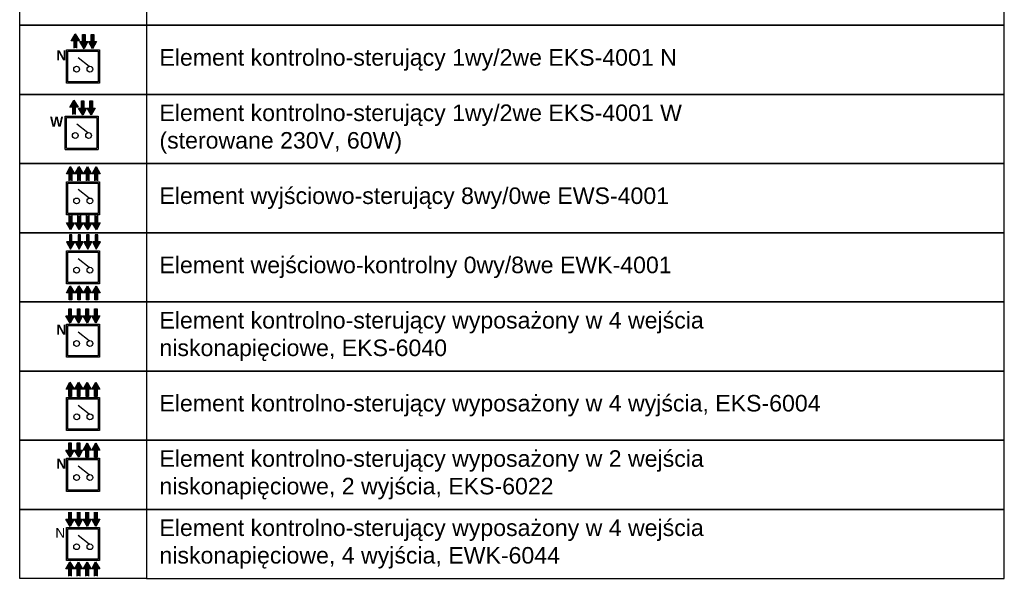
# Model space of a CAD drawing. Header units: millimetres. Extents: x 245 to 403, y 156 to 498.
# Tile 2 of 4: x 245 to 394, y 240 to 324. Entities that reach past the tile are written whole.
import ezdxf

# ---------------------------------------------------------------- set-up
doc = ezdxf.new("R2010")
doc.units = ezdxf.units.MM
doc.layers.add('SSP - Urzadzenia', color=1, linetype='Continuous', lineweight=25)
doc.styles.get("Standard").update_dxf_attribs({"font": 'arial.ttf'})

# ---------------------------------------------------------------- blocks, each defined once
blk = doc.blocks.new('EKS-6004')
at = {"layer": 'SSP - Urzadzenia', "color": 92, "linetype": 'Continuous', "ltscale": 4}
for p, q in [((0, 6.25), (0.59, 7.33)), ((1.23, 6.25), (0, 6.25)), ((0.42, 5.18), (0.42, 6.79)), ((0.59, 7.33), (1.23, 6.25)), ((0.8, 6.79), (0.8, 5.18)), ((1.3, 6.25), (1.89, 7.33)), ((2.52, 6.25), (1.3, 6.25)), ((1.72, 5.18), (1.72, 6.79)), ((1.89, 7.33), (2.52, 6.25)), ((2.1, 6.79), (2.1, 5.18)), ((2.6, 6.25), (3.19, 7.33)), ((3.82, 6.25), (2.6, 6.25)), ((3.02, 5.18), (3.02, 6.79)), ((3.19, 7.33), (3.82, 6.25)), ((3.4, 6.79), (3.4, 5.18)), ((3.9, 6.25), (4.49, 7.33)), ((5.12, 6.25), (3.9, 6.25)), ((4.32, 5.18), (4.32, 6.79)), ((4.49, 7.33), (5.12, 6.25)), ((4.7, 6.79), (4.7, 5.18)), ((0.8, 5.18), (0.42, 5.18)), ((2.1, 5.18), (1.72, 5.18)), ((3.4, 5.18), (3.02, 5.18)), ((4.7, 5.18), (4.32, 5.18))]:
    blk.add_line(p, q, dxfattribs=at)
at = {"layer": 'SSP - Urzadzenia', "color": 5, "linetype": 'Continuous'}
for p, q in [((0.08, 0), (0.08, 5)), ((0.08, 5), (5.08, 5)), ((0.28, 0.2), (0.28, 4.8)), ((0.28, 4.8), (4.87, 4.8)), ((4.87, 4.8), (4.87, 0.2)), ((5.08, 5), (5.08, 0)), ((5.08, 0), (0.08, 0)), ((4.87, 0.2), (0.28, 0.2))]:
    blk.add_line(p, q, dxfattribs=at)
at = {"layer": 'SSP - Urzadzenia', "color": 5}
blk.add_line((3.47, 2.5), (1.85, 3.81), dxfattribs=at)
for centre in [(1.61, 2.09), (3.62, 2.09)]:
    blk.add_circle(centre, 0.438, dxfattribs=at)
at = {"layer": 'SSP - Urzadzenia', "color": 92, "linetype": 'Continuous', "ltscale": 4}
for points in [[(0.59, 7.33), (0.59, 6.25), (0, 6.25)], [(0.8, 6.79), (0.8, 5.18), (0.42, 6.79)], [(0.42, 6.79), (0.8, 5.18), (0.42, 5.18)], [(0.59, 7.33), (1.23, 6.25), (0.59, 6.25)], [(1.89, 7.33), (1.89, 6.25), (1.3, 6.25)], [(2.1, 6.79), (2.1, 5.18), (1.72, 6.79)], [(1.72, 6.79), (2.1, 5.18), (1.72, 5.18)], [(1.89, 7.33), (2.52, 6.25), (1.89, 6.25)], [(3.19, 7.33), (3.19, 6.25), (2.6, 6.25)], [(3.4, 6.79), (3.4, 5.18), (3.02, 6.79)], [(3.02, 6.79), (3.4, 5.18), (3.02, 5.18)], [(3.19, 7.33), (3.82, 6.25), (3.19, 6.25)], [(4.49, 7.33), (4.49, 6.25), (3.9, 6.25)], [(4.7, 6.79), (4.7, 5.18), (4.32, 6.79)], [(4.32, 6.79), (4.7, 5.18), (4.32, 5.18)], [(4.49, 7.33), (5.12, 6.25), (4.49, 6.25)]]:
    blk.add_solid(points, dxfattribs=at)
blk = doc.blocks.new('STRZAŁKI UP')
at = {"layer": 'SSP - Urzadzenia', "color": 92, "linetype": 'Continuous', "ltscale": 4}
for p, q in [((0, 1.07), (0.59, 2.15)), ((0.42, 0), (0.42, 1.62)), ((0.59, 2.15), (1.23, 1.07)), ((0.8, 1.62), (0.8, 0)), ((1.3, 1.07), (1.89, 2.15)), ((1.72, 0), (1.72, 1.62)), ((1.89, 2.15), (2.52, 1.07)), ((2.1, 1.62), (2.1, 0)), ((2.6, 1.07), (3.19, 2.15)), ((3.02, 0), (3.02, 1.62)), ((3.19, 2.15), (3.82, 1.07)), ((3.4, 1.62), (3.4, 0)), ((3.9, 1.07), (4.49, 2.15)), ((4.32, 0), (4.32, 1.62)), ((4.49, 2.15), (5.12, 1.07)), ((4.7, 1.62), (4.7, 0)), ((1.23, 1.07), (0, 1.07)), ((2.52, 1.07), (1.3, 1.07)), ((3.82, 1.07), (2.6, 1.07)), ((5.12, 1.07), (3.9, 1.07))]:
    blk.add_line(p, q, dxfattribs=at)
for points in [[(0.59, 2.15), (0.59, 1.07), (0, 1.07)], [(0.8, 1.62), (0.8, 0), (0.42, 1.62)], [(0.42, 1.62), (0.8, 0), (0.42, 0)], [(0.59, 2.15), (1.23, 1.07), (0.59, 1.07)], [(1.89, 2.15), (1.89, 1.07), (1.3, 1.07)], [(2.1, 1.62), (2.1, 0), (1.72, 1.62)], [(1.72, 1.62), (2.1, 0), (1.72, 0)], [(1.89, 2.15), (2.52, 1.07), (1.89, 1.07)], [(3.19, 2.15), (3.19, 1.07), (2.6, 1.07)], [(3.4, 1.62), (3.4, 0), (3.02, 1.62)], [(3.02, 1.62), (3.4, 0), (3.02, 0)], [(3.19, 2.15), (3.82, 1.07), (3.19, 1.07)], [(4.49, 2.15), (4.49, 1.07), (3.9, 1.07)], [(4.7, 1.62), (4.7, 0), (4.32, 1.62)], [(4.32, 1.62), (4.7, 0), (4.32, 0)], [(4.49, 2.15), (5.12, 1.07), (4.49, 1.07)]]:
    blk.add_solid(points, dxfattribs=at)
blk = doc.blocks.new('EWS-4001')
at = {"layer": 'SSP - Urzadzenia', "color": 5, "linetype": 'Continuous'}
for p, q in [((0.11, 0), (0.11, 5)), ((0.11, 5), (5.11, 5)), ((0.32, 0.2), (0.32, 4.8)), ((0.32, 4.8), (4.91, 4.8)), ((4.91, 4.8), (4.91, 0.2)), ((5.11, 5), (5.11, 0)), ((5.11, 0), (0.11, 0)), ((4.91, 0.2), (0.32, 0.2))]:
    blk.add_line(p, q, dxfattribs=at)
at = {"layer": 'SSP - Urzadzenia', "color": 5}
blk.add_line((3.51, 2.5), (1.89, 3.81), dxfattribs=at)
for centre in [(1.64, 2.09), (3.65, 2.09)]:
    blk.add_circle(centre, 0.438, dxfattribs=at)
blk.add_blockref('STRZAŁKI UP', (0.09, 5.13))
at = {"rotation": 180}
blk.add_blockref('STRZAŁKI UP', (5.22, -0.13), dxfattribs=at)
blk = doc.blocks.new('EKS-4001 N')
at = {"layer": 'SSP - Urzadzenia', "color": 92, "linetype": 'Continuous', "ltscale": 4}
for p, q in [((-4.28, 3.87), (-3.69, 4.95)), ((-3.69, 4.95), (-3.05, 3.87)), ((-3.05, 3.87), (-4.28, 3.87)), ((-3.86, 2.79), (-3.86, 4.41)), ((-3.86, 4.41), (-3.47, 4.41)), ((-3.47, 4.41), (-3.47, 2.79))]:
    blk.add_line(p, q, dxfattribs=at)
at = {"layer": 'SSP - Urzadzenia', "color": 30, "linetype": 'Continuous', "ltscale": 4}
for p, q in [((-2.56, 4.82), (-2.18, 4.82)), ((-2.56, 3.21), (-2.56, 4.82)), ((-2.18, 4.82), (-2.18, 3.21)), ((-1.26, 4.82), (-0.88, 4.82)), ((-1.26, 3.21), (-1.26, 4.82)), ((-0.88, 4.82), (-0.88, 3.21)), ((-2.35, 2.67), (-2.99, 3.75)), ((-2.99, 3.75), (-1.76, 3.75)), ((-1.76, 3.75), (-2.35, 2.67)), ((-1.05, 2.67), (-1.69, 3.75)), ((-1.69, 3.75), (-0.46, 3.75)), ((-0.46, 3.75), (-1.05, 2.67))]:
    blk.add_line(p, q, dxfattribs=at)
at = {"layer": 'SSP - Urzadzenia', "color": 5, "linetype": 'Continuous'}
for p, q in [((-5, -2.5), (-5, 2.5)), ((-5, 2.5), (0, 2.5)), ((-4.8, -2.3), (-4.8, 2.3)), ((-4.8, 2.3), (-0.2, 2.3)), ((-0.2, 2.3), (-0.2, -2.3)), ((0, 2.5), (0, -2.5)), ((0, -2.5), (-5, -2.5)), ((-0.2, -2.3), (-4.8, -2.3))]:
    blk.add_line(p, q, dxfattribs=at)
at = {"layer": 'SSP - Urzadzenia', "color": 5}
blk.add_line((-1.6, 0), (-3.22, 1.31), dxfattribs=at)
for centre in [(-3.47, -0.41), (-1.46, -0.41)]:
    blk.add_circle(centre, 0.438, dxfattribs=at)
at = {"layer": 'SSP - Urzadzenia', "color": 92, "linetype": 'Continuous', "ltscale": 4}
for points in [[(-3.69, 3.87), (-4.28, 3.87), (-3.69, 4.95)], [(-3.69, 3.87), (-3.69, 4.95), (-3.05, 3.87)], [(-3.86, 2.79), (-3.86, 4.41), (-3.47, 2.79)], [(-3.47, 2.79), (-3.86, 4.41), (-3.47, 4.41)]]:
    blk.add_solid(points, dxfattribs=at)
at = {"layer": 'SSP - Urzadzenia', "color": 30, "linetype": 'Continuous', "ltscale": 4}
for points in [[(-2.56, 3.21), (-2.56, 4.82), (-2.18, 3.21)], [(-2.18, 3.21), (-2.56, 4.82), (-2.18, 4.82)], [(-1.26, 3.21), (-1.26, 4.82), (-0.88, 3.21)], [(-0.88, 3.21), (-1.26, 4.82), (-0.88, 4.82)], [(-2.35, 2.67), (-2.99, 3.75), (-2.35, 3.75)], [(-2.35, 2.67), (-2.35, 3.75), (-1.76, 3.75)], [(-1.05, 2.67), (-1.69, 3.75), (-1.05, 3.75)], [(-1.05, 2.67), (-1.05, 3.75), (-0.46, 3.75)]]:
    blk.add_solid(points, dxfattribs=at)
at = {"layer": 'SSP - Urzadzenia', "color": 5, "linetype": 'Continuous', "insert": (-6.54, 2.44), "char_height": 1.5, "width": 1.7, "attachment_point": 1}
blk.add_mtext('\\fArial|b1|i0|c0|p0;N', dxfattribs=at)
blk = doc.blocks.new('EKS-4001 W')
at = {"layer": 'SSP - Urzadzenia', "color": 92, "linetype": 'Continuous', "ltscale": 4}
for p, q in [((-4.28, 3.87), (-3.69, 4.95)), ((-3.69, 4.95), (-3.05, 3.87)), ((-3.05, 3.87), (-4.28, 3.87)), ((-3.86, 2.79), (-3.86, 4.41)), ((-3.86, 4.41), (-3.47, 4.41)), ((-3.47, 4.41), (-3.47, 2.79))]:
    blk.add_line(p, q, dxfattribs=at)
at = {"layer": 'SSP - Urzadzenia', "color": 30, "linetype": 'Continuous', "ltscale": 4}
for p, q in [((-2.56, 4.82), (-2.18, 4.82)), ((-2.56, 3.21), (-2.56, 4.82)), ((-2.18, 4.82), (-2.18, 3.21)), ((-1.26, 4.82), (-0.88, 4.82)), ((-1.26, 3.21), (-1.26, 4.82)), ((-0.88, 4.82), (-0.88, 3.21)), ((-2.35, 2.67), (-2.99, 3.75)), ((-2.99, 3.75), (-1.76, 3.75)), ((-1.76, 3.75), (-2.35, 2.67)), ((-1.05, 2.67), (-1.69, 3.75)), ((-1.69, 3.75), (-0.46, 3.75)), ((-0.46, 3.75), (-1.05, 2.67))]:
    blk.add_line(p, q, dxfattribs=at)
at = {"layer": 'SSP - Urzadzenia', "color": 5, "linetype": 'Continuous'}
for p, q in [((-5, -2.5), (-5, 2.5)), ((-5, 2.5), (0, 2.5)), ((-4.8, -2.3), (-4.8, 2.3)), ((-4.8, 2.3), (-0.2, 2.3)), ((-0.2, 2.3), (-0.2, -2.3)), ((0, 2.5), (0, -2.5)), ((-5, -2.5), (0, -2.5)), ((-4.8, -2.3), (-0.2, -2.3))]:
    blk.add_line(p, q, dxfattribs=at)
at = {"layer": 'SSP - Urzadzenia', "color": 5}
blk.add_line((-1.6, 0), (-3.22, 1.31), dxfattribs=at)
for centre in [(-3.47, -0.41), (-1.46, -0.41)]:
    blk.add_circle(centre, 0.438, dxfattribs=at)
at = {"layer": 'SSP - Urzadzenia', "color": 92, "linetype": 'Continuous', "ltscale": 4}
for points in [[(-3.69, 3.87), (-4.28, 3.87), (-3.69, 4.95)], [(-3.69, 3.87), (-3.69, 4.95), (-3.05, 3.87)], [(-3.86, 2.79), (-3.86, 4.41), (-3.47, 2.79)], [(-3.47, 2.79), (-3.86, 4.41), (-3.47, 4.41)]]:
    blk.add_solid(points, dxfattribs=at)
at = {"layer": 'SSP - Urzadzenia', "color": 30, "linetype": 'Continuous', "ltscale": 4}
for points in [[(-2.56, 3.21), (-2.56, 4.82), (-2.18, 3.21)], [(-2.18, 3.21), (-2.56, 4.82), (-2.18, 4.82)], [(-1.26, 3.21), (-1.26, 4.82), (-0.88, 3.21)], [(-0.88, 3.21), (-1.26, 4.82), (-0.88, 4.82)], [(-2.35, 2.67), (-2.99, 3.75), (-2.35, 3.75)], [(-2.35, 2.67), (-2.35, 3.75), (-1.76, 3.75)], [(-1.05, 2.67), (-1.69, 3.75), (-1.05, 3.75)], [(-1.05, 2.67), (-1.05, 3.75), (-0.46, 3.75)]]:
    blk.add_solid(points, dxfattribs=at)
at = {"layer": 'SSP - Urzadzenia', "color": 5, "linetype": 'Continuous', "insert": (-7.29, 2.44), "char_height": 1.5, "width": 1.7, "attachment_point": 1}
blk.add_mtext('\\fArial|b1|i0|c0|p0;W', dxfattribs=at)
blk = doc.blocks.new('STRZAŁKI DOWN')
at = {"layer": 'SSP - Urzadzenia', "color": 30, "linetype": 'Continuous', "ltscale": 4}
for p, q in [((0.42, 2.15), (0.8, 2.15)), ((0.42, 0.54), (0.42, 2.15)), ((0.8, 2.15), (0.8, 0.54)), ((1.72, 2.15), (2.1, 2.15)), ((1.72, 0.54), (1.72, 2.15)), ((2.1, 2.15), (2.1, 0.54)), ((3.02, 2.15), (3.4, 2.15)), ((3.02, 0.54), (3.02, 2.15)), ((3.4, 2.15), (3.4, 0.54)), ((4.32, 2.15), (4.7, 2.15)), ((4.32, 0.54), (4.32, 2.15)), ((4.7, 2.15), (4.7, 0.54)), ((0.64, 0), (0, 1.08)), ((0, 1.08), (1.23, 1.08)), ((1.23, 1.08), (0.64, 0)), ((1.94, 0), (1.3, 1.08)), ((1.3, 1.08), (2.52, 1.08)), ((2.52, 1.08), (1.94, 0)), ((3.24, 0), (2.6, 1.08)), ((2.6, 1.08), (3.82, 1.08)), ((3.82, 1.08), (3.24, 0)), ((4.54, 0), (3.9, 1.08)), ((3.9, 1.08), (5.12, 1.08)), ((5.12, 1.08), (4.54, 0))]:
    blk.add_line(p, q, dxfattribs=at)
for points in [[(0.42, 0.54), (0.42, 2.15), (0.8, 0.54)], [(0.8, 0.54), (0.42, 2.15), (0.8, 2.15)], [(1.72, 0.54), (1.72, 2.15), (2.1, 0.54)], [(2.1, 0.54), (1.72, 2.15), (2.1, 2.15)], [(3.02, 0.54), (3.02, 2.15), (3.4, 0.54)], [(3.4, 0.54), (3.02, 2.15), (3.4, 2.15)], [(4.32, 0.54), (4.32, 2.15), (4.7, 0.54)], [(4.7, 0.54), (4.32, 2.15), (4.7, 2.15)], [(0.64, 0), (0, 1.08), (0.64, 1.08)], [(0.64, 0), (0.64, 1.08), (1.23, 1.08)], [(1.94, 0), (1.3, 1.08), (1.94, 1.08)], [(1.94, 0), (1.94, 1.08), (2.52, 1.08)], [(3.24, 0), (2.6, 1.08), (3.24, 1.08)], [(3.24, 0), (3.24, 1.08), (3.82, 1.08)], [(4.54, 0), (3.9, 1.08), (4.54, 1.08)], [(4.54, 0), (4.54, 1.08), (5.12, 1.08)]]:
    blk.add_solid(points, dxfattribs=at)
blk = doc.blocks.new('EWK-4001')
at = {"layer": 'SSP - Urzadzenia', "color": 5, "linetype": 'Continuous'}
for p, q in [((0.1, 0), (0.1, 5)), ((0.1, 5), (5.1, 5)), ((0.3, 0.2), (0.3, 4.8)), ((0.3, 4.8), (4.9, 4.8)), ((4.9, 4.8), (4.9, 0.2)), ((5.1, 5), (5.1, 0)), ((5.1, 0), (0.1, 0)), ((4.9, 0.2), (0.3, 0.2))]:
    blk.add_line(p, q, dxfattribs=at)
at = {"layer": 'SSP - Urzadzenia', "color": 5}
blk.add_line((3.5, 2.5), (1.88, 3.81), dxfattribs=at)
for centre in [(1.63, 2.09), (3.64, 2.09)]:
    blk.add_circle(centre, 0.438, dxfattribs=at)
at = {"xscale": -1}
blk.add_blockref('STRZAŁKI DOWN', (5.24, 5.27), dxfattribs=at)
at = {"rotation": 180}
blk.add_blockref('STRZAŁKI DOWN', (5.2, -0.27), dxfattribs=at)
blk = doc.blocks.new('EKS-6040 N')
at = {"layer": 'SSP - Urzadzenia', "color": 30, "linetype": 'Continuous', "ltscale": 4}
for p, q in [((-4.66, 4.82), (-4.28, 4.82)), ((-4.66, 3.21), (-4.66, 4.82)), ((-4.28, 4.82), (-4.28, 3.21)), ((-3.36, 4.82), (-2.98, 4.82)), ((-3.36, 3.21), (-3.36, 4.82)), ((-2.98, 4.82), (-2.98, 3.21)), ((-2.06, 4.82), (-1.68, 4.82)), ((-2.06, 3.21), (-2.06, 4.82)), ((-1.68, 4.82), (-1.68, 3.21)), ((-0.77, 4.82), (-0.38, 4.82)), ((-0.77, 3.21), (-0.77, 4.82)), ((-0.38, 4.82), (-0.38, 3.21)), ((-4.45, 2.67), (-5.09, 3.75)), ((-5.09, 3.75), (-3.86, 3.75)), ((-3.86, 3.75), (-4.45, 2.67)), ((-3.15, 2.67), (-3.79, 3.75)), ((-3.79, 3.75), (-2.56, 3.75)), ((-2.56, 3.75), (-3.15, 2.67)), ((-1.85, 2.67), (-2.49, 3.75)), ((-2.49, 3.75), (-1.26, 3.75)), ((-1.26, 3.75), (-1.85, 2.67)), ((-0.55, 2.67), (-1.19, 3.75)), ((-1.19, 3.75), (0.04, 3.75)), ((0.04, 3.75), (-0.55, 2.67))]:
    blk.add_line(p, q, dxfattribs=at)
at = {"layer": 'SSP - Urzadzenia', "color": 5, "linetype": 'Continuous'}
for p, q in [((-5, -2.5), (-5, 2.5)), ((-5, 2.5), (0, 2.5)), ((-4.8, -2.3), (-4.8, 2.3)), ((-4.8, 2.3), (-0.2, 2.3)), ((-0.2, 2.3), (-0.2, -2.3)), ((0, 2.5), (0, -2.5)), ((0, -2.5), (-5, -2.5)), ((-0.2, -2.3), (-4.8, -2.3))]:
    blk.add_line(p, q, dxfattribs=at)
at = {"layer": 'SSP - Urzadzenia', "color": 5}
blk.add_line((-1.6, 0), (-3.22, 1.31), dxfattribs=at)
for centre in [(-3.47, -0.41), (-1.46, -0.41)]:
    blk.add_circle(centre, 0.438, dxfattribs=at)
at = {"layer": 'SSP - Urzadzenia', "color": 30, "linetype": 'Continuous', "ltscale": 4}
for points in [[(-4.66, 3.21), (-4.66, 4.82), (-4.28, 3.21)], [(-4.28, 3.21), (-4.66, 4.82), (-4.28, 4.82)], [(-3.36, 3.21), (-3.36, 4.82), (-2.98, 3.21)], [(-2.98, 3.21), (-3.36, 4.82), (-2.98, 4.82)], [(-2.06, 3.21), (-2.06, 4.82), (-1.68, 3.21)], [(-1.68, 3.21), (-2.06, 4.82), (-1.68, 4.82)], [(-0.77, 3.21), (-0.77, 4.82), (-0.38, 3.21)], [(-0.38, 3.21), (-0.77, 4.82), (-0.38, 4.82)], [(-4.45, 2.67), (-5.09, 3.75), (-4.45, 3.75)], [(-4.45, 2.67), (-4.45, 3.75), (-3.86, 3.75)], [(-3.15, 2.67), (-3.79, 3.75), (-3.15, 3.75)], [(-3.15, 2.67), (-3.15, 3.75), (-2.56, 3.75)], [(-1.85, 2.67), (-2.49, 3.75), (-1.85, 3.75)], [(-1.85, 2.67), (-1.85, 3.75), (-1.26, 3.75)], [(-0.55, 2.67), (-1.19, 3.75), (-0.55, 3.75)], [(-0.55, 2.67), (-0.55, 3.75), (0.04, 3.75)]]:
    blk.add_solid(points, dxfattribs=at)
at = {"layer": 'SSP - Urzadzenia', "color": 5, "linetype": 'Continuous', "insert": (-6.54, 2.44), "char_height": 1.5, "width": 1.7, "attachment_point": 1}
blk.add_mtext('\\fArial|b1|i0|c0|p0;N', dxfattribs=at)
blk = doc.blocks.new('EKS-6022 N')
at = {"layer": 'SSP - Urzadzenia', "color": 30, "linetype": 'Continuous', "ltscale": 4}
for p, q in [((-4.67, 4.82), (-4.29, 4.82)), ((-4.67, 3.21), (-4.67, 4.82)), ((-4.29, 4.82), (-4.29, 3.21)), ((-3.37, 4.82), (-2.99, 4.82)), ((-3.37, 3.21), (-3.37, 4.82)), ((-2.99, 4.82), (-2.99, 3.21)), ((-4.45, 2.67), (-5.09, 3.75)), ((-5.09, 3.75), (-3.86, 3.75)), ((-3.86, 3.75), (-4.45, 2.67)), ((-3.15, 2.67), (-3.79, 3.75)), ((-3.79, 3.75), (-2.56, 3.75)), ((-2.56, 3.75), (-3.15, 2.67))]:
    blk.add_line(p, q, dxfattribs=at)
at = {"layer": 'SSP - Urzadzenia', "color": 92, "linetype": 'Continuous', "ltscale": 4}
for p, q in [((-2.48, 3.75), (-1.89, 4.83)), ((-1.89, 4.83), (-1.25, 3.75)), ((-1.18, 3.75), (-0.59, 4.83)), ((-0.59, 4.83), (0.05, 3.75)), ((-1.25, 3.75), (-2.48, 3.75)), ((-2.06, 2.68), (-2.06, 4.29)), ((-1.67, 4.29), (-1.67, 2.68)), ((0.05, 3.75), (-1.18, 3.75)), ((-0.76, 2.68), (-0.76, 4.29)), ((-0.37, 4.29), (-0.37, 2.68)), ((-1.67, 2.68), (-2.06, 2.68)), ((-0.37, 2.68), (-0.76, 2.68))]:
    blk.add_line(p, q, dxfattribs=at)
at = {"layer": 'SSP - Urzadzenia', "color": 5, "linetype": 'Continuous'}
for p, q in [((-5, -2.5), (-5, 2.5)), ((-5, 2.5), (0, 2.5)), ((-4.8, -2.3), (-4.8, 2.3)), ((-4.8, 2.3), (-0.2, 2.3)), ((-0.2, 2.3), (-0.2, -2.3)), ((0, 2.5), (0, -2.5)), ((0, -2.5), (-5, -2.5)), ((-0.2, -2.3), (-4.8, -2.3))]:
    blk.add_line(p, q, dxfattribs=at)
at = {"layer": 'SSP - Urzadzenia', "color": 5}
blk.add_line((-1.6, 0), (-3.22, 1.31), dxfattribs=at)
for centre in [(-3.47, -0.41), (-1.46, -0.41)]:
    blk.add_circle(centre, 0.438, dxfattribs=at)
at = {"layer": 'SSP - Urzadzenia', "color": 30, "linetype": 'Continuous', "ltscale": 4}
for points in [[(-4.67, 3.21), (-4.67, 4.82), (-4.29, 3.21)], [(-4.29, 3.21), (-4.67, 4.82), (-4.29, 4.82)], [(-3.37, 3.21), (-3.37, 4.82), (-2.99, 3.21)], [(-2.99, 3.21), (-3.37, 4.82), (-2.99, 4.82)], [(-4.45, 2.67), (-5.09, 3.75), (-4.45, 3.75)], [(-4.45, 2.67), (-4.45, 3.75), (-3.86, 3.75)], [(-3.15, 2.67), (-3.79, 3.75), (-3.15, 3.75)], [(-3.15, 2.67), (-3.15, 3.75), (-2.56, 3.75)]]:
    blk.add_solid(points, dxfattribs=at)
at = {"layer": 'SSP - Urzadzenia', "color": 92, "linetype": 'Continuous', "ltscale": 4}
for points in [[(-1.89, 4.83), (-1.89, 3.75), (-2.48, 3.75)], [(-1.89, 4.83), (-1.25, 3.75), (-1.89, 3.75)], [(-0.59, 4.83), (-0.59, 3.75), (-1.18, 3.75)], [(-0.59, 4.83), (0.05, 3.75), (-0.59, 3.75)], [(-1.67, 4.29), (-1.67, 2.68), (-2.06, 4.29)], [(-2.06, 4.29), (-1.67, 2.68), (-2.06, 2.68)], [(-0.37, 4.29), (-0.37, 2.68), (-0.76, 4.29)], [(-0.76, 4.29), (-0.37, 2.68), (-0.76, 2.68)]]:
    blk.add_solid(points, dxfattribs=at)
at = {"layer": 'SSP - Urzadzenia', "color": 5, "linetype": 'Continuous', "insert": (-6.54, 2.44), "char_height": 1.5, "width": 1.7, "attachment_point": 1}
blk.add_mtext('\\fArial|b1|i0|c0|p0;N', dxfattribs=at)
blk = doc.blocks.new('EWK-6044 N')
at = {"layer": 'SSP - Urzadzenia', "color": 30, "linetype": 'Continuous', "ltscale": 4}
for p, q in [((-4.66, 3.21), (-4.66, 4.82)), ((-4.28, 4.82), (-4.28, 3.21)), ((-3.36, 3.21), (-3.36, 4.82)), ((-2.98, 4.82), (-2.98, 3.21)), ((-2.06, 3.21), (-2.06, 4.82)), ((-1.68, 4.82), (-1.68, 3.21)), ((-0.77, 3.21), (-0.77, 4.82)), ((-0.38, 4.82), (-0.38, 3.21)), ((-4.45, 2.67), (-5.09, 3.75)), ((-5.09, 3.75), (-3.86, 3.75)), ((-3.86, 3.75), (-4.45, 2.67)), ((-3.15, 2.67), (-3.79, 3.75)), ((-3.79, 3.75), (-2.56, 3.75)), ((-2.56, 3.75), (-3.15, 2.67)), ((-1.85, 2.67), (-2.49, 3.75)), ((-2.49, 3.75), (-1.26, 3.75)), ((-1.26, 3.75), (-1.85, 2.67)), ((-0.55, 2.67), (-1.19, 3.75)), ((-1.19, 3.75), (0.04, 3.75)), ((0.04, 3.75), (-0.55, 2.67))]:
    blk.add_line(p, q, dxfattribs=at)
at = {"layer": 'SSP - Urzadzenia', "color": 5, "linetype": 'Continuous'}
for p, q in [((-5, -2.5), (-5, 2.5)), ((-5, 2.5), (0, 2.5)), ((-4.8, -2.3), (-4.8, 2.3)), ((-4.8, 2.3), (-0.2, 2.3)), ((-0.2, 2.3), (-0.2, -2.3)), ((0, 2.5), (0, -2.5)), ((0, -2.5), (-5, -2.5)), ((-0.2, -2.3), (-4.8, -2.3))]:
    blk.add_line(p, q, dxfattribs=at)
at = {"layer": 'SSP - Urzadzenia', "color": 5}
blk.add_line((-1.6, 0), (-3.22, 1.31), dxfattribs=at)
at = {"layer": 'SSP - Urzadzenia', "color": 92, "linetype": 'Continuous', "ltscale": 4}
for p, q in [((-5.09, -3.77), (-4.5, -2.69)), ((-4.5, -2.69), (-3.86, -3.77)), ((-3.79, -3.77), (-3.2, -2.69)), ((-3.2, -2.69), (-2.56, -3.77)), ((-2.49, -3.77), (-1.9, -2.69)), ((-1.9, -2.69), (-1.27, -3.77)), ((-1.19, -3.77), (-0.6, -2.69)), ((-0.6, -2.69), (0.03, -3.77)), ((-3.86, -3.77), (-5.09, -3.77)), ((-4.67, -4.84), (-4.67, -3.22)), ((-4.29, -3.22), (-4.29, -4.84)), ((-2.56, -3.77), (-3.79, -3.77)), ((-3.37, -4.84), (-3.37, -3.22)), ((-2.99, -3.22), (-2.99, -4.84)), ((-1.27, -3.77), (-2.49, -3.77)), ((-2.07, -4.84), (-2.07, -3.22)), ((-1.69, -3.22), (-1.69, -4.84)), ((0.03, -3.77), (-1.19, -3.77)), ((-0.77, -4.84), (-0.77, -3.22)), ((-0.39, -3.22), (-0.39, -4.84))]:
    blk.add_line(p, q, dxfattribs=at)
at = {"layer": 'SSP - Urzadzenia', "color": 5}
for centre in [(-3.47, -0.41), (-1.46, -0.41)]:
    blk.add_circle(centre, 0.438, dxfattribs=at)
at = {"layer": 'SSP - Urzadzenia', "color": 30, "linetype": 'Continuous', "ltscale": 4}
for points in [[(-4.66, 3.21), (-4.66, 4.82), (-4.28, 3.21)], [(-4.28, 3.21), (-4.66, 4.82), (-4.28, 4.82)], [(-3.36, 3.21), (-3.36, 4.82), (-2.98, 3.21)], [(-2.98, 3.21), (-3.36, 4.82), (-2.98, 4.82)], [(-2.06, 3.21), (-2.06, 4.82), (-1.68, 3.21)], [(-1.68, 3.21), (-2.06, 4.82), (-1.68, 4.82)], [(-0.77, 3.21), (-0.77, 4.82), (-0.38, 3.21)], [(-0.38, 3.21), (-0.77, 4.82), (-0.38, 4.82)], [(-4.45, 2.67), (-5.09, 3.75), (-4.45, 3.75)], [(-4.45, 2.67), (-4.45, 3.75), (-3.86, 3.75)], [(-3.15, 2.67), (-3.79, 3.75), (-3.15, 3.75)], [(-3.15, 2.67), (-3.15, 3.75), (-2.56, 3.75)], [(-1.85, 2.67), (-2.49, 3.75), (-1.85, 3.75)], [(-1.85, 2.67), (-1.85, 3.75), (-1.26, 3.75)], [(-0.55, 2.67), (-1.19, 3.75), (-0.55, 3.75)], [(-0.55, 2.67), (-0.55, 3.75), (0.04, 3.75)]]:
    blk.add_solid(points, dxfattribs=at)
at = {"layer": 'SSP - Urzadzenia', "color": 92, "linetype": 'Continuous', "ltscale": 4}
for points in [[(-4.5, -2.69), (-4.5, -3.77), (-5.09, -3.77)], [(-4.5, -2.69), (-3.86, -3.77), (-4.5, -3.77)], [(-3.2, -2.69), (-3.2, -3.77), (-3.79, -3.77)], [(-3.2, -2.69), (-2.56, -3.77), (-3.2, -3.77)], [(-1.9, -2.69), (-1.9, -3.77), (-2.49, -3.77)], [(-1.9, -2.69), (-1.27, -3.77), (-1.9, -3.77)], [(-0.6, -2.69), (-0.6, -3.77), (-1.19, -3.77)], [(-0.6, -2.69), (0.03, -3.77), (-0.6, -3.77)], [(-4.29, -3.22), (-4.29, -4.84), (-4.67, -3.22)], [(-4.67, -3.22), (-4.29, -4.84), (-4.67, -4.84)], [(-2.99, -3.22), (-2.99, -4.84), (-3.37, -3.22)], [(-3.37, -3.22), (-2.99, -4.84), (-3.37, -4.84)], [(-1.69, -3.22), (-1.69, -4.84), (-2.07, -3.22)], [(-2.07, -3.22), (-1.69, -4.84), (-2.07, -4.84)], [(-0.39, -3.22), (-0.39, -4.84), (-0.77, -3.22)], [(-0.77, -3.22), (-0.39, -4.84), (-0.77, -4.84)]]:
    blk.add_solid(points, dxfattribs=at)
at = {"layer": 'SSP - Urzadzenia', "color": 5, "linetype": 'Continuous'}
blk.add_text('N', height=1.5, dxfattribs=at).set_placement((-6.7, 0.94))

msp = doc.modelspace()

# ---------------------------------------------------------------- linework, layer by layer
for points in [[(264.17, 323.29), (245, 323.29), (245, 330.26), (264.17, 330.26)], [(264.17, 323.29), (393.87, 323.29), (393.87, 330.26), (264.17, 330.26)], [(264.17, 312.83), (245, 312.83), (245, 323.29), (264.17, 323.29)], [(264.17, 312.83), (393.87, 312.83), (393.87, 323.29), (264.17, 323.29)], [(264.17, 302.38), (245, 302.38), (245, 312.83), (264.17, 312.83)], [(264.17, 302.38), (393.87, 302.38), (393.87, 312.83), (264.17, 312.83)], [(264.17, 291.92), (245, 291.92), (245, 302.38), (264.17, 302.38)], [(264.17, 291.92), (393.87, 291.92), (393.87, 302.38), (264.17, 302.38)], [(264.17, 281.47), (245, 281.47), (245, 291.92), (264.17, 291.92)], [(264.17, 281.47), (393.87, 281.47), (393.87, 291.92), (264.17, 291.92)], [(264.17, 271.01), (245, 271.01), (245, 281.47), (264.17, 281.47)], [(264.17, 271.01), (393.87, 271.01), (393.87, 281.47), (264.17, 281.47)], [(264.17, 260.56), (245, 260.56), (245, 271.01), (264.17, 271.01)], [(264.17, 260.56), (393.87, 260.56), (393.87, 271.01), (264.17, 271.01)], [(264.17, 250.1), (245, 250.1), (245, 260.56), (264.17, 260.56)], [(264.17, 250.1), (393.87, 250.1), (393.87, 260.56), (264.17, 260.56)], [(264.17, 239.64), (245, 239.64), (245, 250.1), (264.17, 250.1)], [(264.17, 239.64), (393.87, 239.64), (393.87, 250.1), (264.17, 250.1)]]:
    msp.add_lwpolyline(points, close=True)

# ---------------------------------------------------------------- block references
at = {"layer": 'SSP - Urzadzenia'}
for name, p in [('EKS-4001 N', (257.08, 317.07)), ('EKS-4001 W', (256.88, 307.04)), ('EWS-4001', (251.97, 294.65)), ('EWK-4001', (251.98, 284.19)), ('EKS-6040 N', (257.08, 275.6)), ('EKS-6004', (252.01, 262.01)), ('EKS-6022 N', (257.08, 255.33)), ('EWK-6044 N', (257.08, 244.87))]:
    msp.add_blockref(name, p, dxfattribs=at)

# ---------------------------------------------------------------- texts
at = {"char_height": 2.5, "width": 106.5, "attachment_point": 4}
for s, insert in [('Element kontrolno-sterujący 1wy/2we EKS-4001 N', (266.13, 318.06)), ('Element kontrolno-sterujący 1wy/2we EKS-4001 W\\P(sterowane 230V, 60W)', (266.13, 307.61)), ('Element wyjściowo-sterujący 8wy/0we EWS-4001', (266.13, 297.15)), ('Element wejściowo-kontrolny 0wy/8we EWK-4001', (266.13, 286.69)), ('Element kontrolno-sterujący wyposażony w 4 wejścia niskonapięciowe, EKS-6040', (266.13, 276.24)), ('Element kontrolno-sterujący wyposażony w 4 wyjścia, EKS-6004', (266.13, 265.78)), ('Element kontrolno-sterujący wyposażony w 2 wejścia niskonapięciowe, 2 wyjścia, EKS-6022', (266.13, 255.33)), ('Element kontrolno-sterujący wyposażony w 4 wejścia niskonapięciowe, 4 wyjścia, EWK-6044', (266.13, 244.87))]:
    msp.add_mtext(s, dxfattribs=dict(at, insert=insert))

doc.saveas('drawing.dxf')
